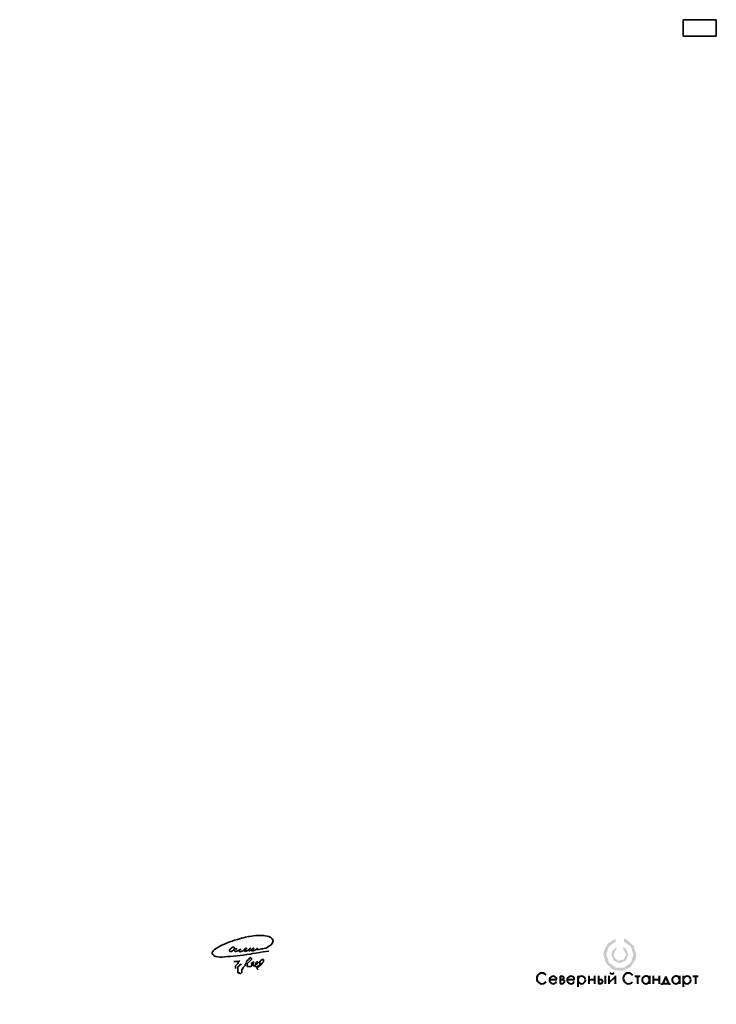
# Model space of a CAD drawing. Header units: millimetres. Extents: x 0 to 210, y 0 to 297.
import ezdxf

# ---------------------------------------------------------------- set-up
doc = ezdxf.new("R2010")
doc.units = ezdxf.units.MM
doc.linetypes.add('K5LT32768', pattern=[0])
doc.linetypes.add('K5LT_BASIC', pattern=[0])
doc.layers.add('Подписи', color=7, linetype='Continuous')
doc.layers.add('Системный слой', color=7, linetype='Continuous')
doc.layers.get('Подписи').off()

# ---------------------------------------------------------------- blocks, each defined once
blk = doc.blocks.new('U2')
at = {"layer": 'Системный слой', "color": 3, "linetype": 'K5LT_BASIC', "lineweight": 35, "true_color": 0x00ff00}
for p, q in [((210, 297), (200, 297)), ((200, 297), (200, 292)), ((210, 292), (210, 297)), ((200, 292), (210, 292))]:
    blk.add_line(p, q, dxfattribs=at)
blk = doc.blocks.new('U3')
at = {"layer": 'Системный слой', "true_color": 0xff00ff}
blk.add_hatch(color=6, dxfattribs=at).paths.add_polyline_path([(182.2065440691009, 19.77015831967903), (182.2065440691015, 18.88326721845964), (184.2472385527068, 17.38907163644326), (185.0221402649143, 14.99097484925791), (184.2416612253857, 12.58516794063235), (182.1975027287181, 11.0957148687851), (179.6682694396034, 11.08993715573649), (177.6173273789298, 12.57003548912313), (176.8258650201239, 14.97225149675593), (176.8258222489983, 14.9909748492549), (177.6063012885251, 17.39678175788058), (179.6504597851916, 18.88623482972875), (179.6579544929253, 18.88867718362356), (179.6579544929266, 19.77456536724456), (177.2748397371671, 18.3330293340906), (176.0478081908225, 15.83269822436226), (175.9756924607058, 14.99097484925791), (176.7595252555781, 12.31836035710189), (178.8626978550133, 10.49245589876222), (181.6189049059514, 10.09172560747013), (184.1549534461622, 11.24312470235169), (185.667398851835, 13.5818788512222), (185.8722700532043, 14.99097484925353), (185.088437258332, 17.66358934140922), (182.9852646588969, 19.48949379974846)])
at = {"layer": 'Системный слой', "true_color": 0x0000ff}
blk.add_hatch(color=5, dxfattribs=at).paths.add_polyline_path([(181.9870530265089, 17.30597828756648), (181.9870530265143, 16.55705984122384), (182.8118388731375, 15.12785950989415), (182.8167949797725, 14.99097484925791), (182.0975257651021, 13.50586977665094), (180.4863627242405, 13.14944455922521), (179.2077897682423, 14.19258236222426), (179.0311675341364, 14.99097484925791), (179.7504367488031, 16.47607992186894), (179.870600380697, 16.56359448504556), (179.8706003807, 17.31040392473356), (178.5281277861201, 15.85656635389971), (178.3765585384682, 14.99097484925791), (179.1451542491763, 13.16747903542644), (180.9871476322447, 12.4443353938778), (182.791024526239, 13.25791052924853), (183.4714039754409, 14.99097484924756), (182.7028082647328, 16.8144706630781)])
at = {"layer": 'Системный слой', "color": 7, "linetype": 'K5LT32768', "lineweight": 40}
for p, q in [((159.6761798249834, 7.501459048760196), (161.9316787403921, 7.501459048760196)), ((162.9017692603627, 8.467944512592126), (162.9017692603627, 6.284713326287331)), ((162.9017692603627, 8.467944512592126), (163.6768369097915, 8.467944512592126)), ((162.9017692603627, 7.433212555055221), (163.6768369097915, 7.433212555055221)), ((162.9017692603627, 6.284713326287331), (163.6768369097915, 6.284713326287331)), ((165.0338709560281, 7.501459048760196), (167.2893698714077, 7.501459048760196)), ((168.2727084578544, 8.576597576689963), (168.2727084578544, 5.31392629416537)), ((171.5503339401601, 8.55930245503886), (171.5503339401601, 6.187562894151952)), ((171.5503339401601, 7.476089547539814), (173.2820081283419, 7.476089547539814)), ((173.2820081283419, 8.55930245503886), (173.2820081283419, 6.187562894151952)), ((174.4399275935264, 8.559302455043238), (174.4399275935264, 6.284713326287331)), ((174.4399275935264, 7.433212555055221), (175.2149952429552, 7.433212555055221)), ((174.4399275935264, 6.284713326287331), (175.2149952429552, 6.284713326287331)), ((176.5276575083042, 8.55930245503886), (176.5276575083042, 6.187562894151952)), ((177.6363572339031, 8.55930245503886), (177.6363572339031, 6.187562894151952)), ((177.6363572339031, 6.494161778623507), (179.475796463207, 8.268655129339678)), ((179.475796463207, 8.55930245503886), (179.475796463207, 6.187562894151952)), ((185.4353266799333, 8.46576447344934), (187.0190763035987, 8.46576447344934)), ((186.2366328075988, 8.46576447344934), (186.2366328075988, 6.187562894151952)), ((189.8819161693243, 8.55930245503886), (189.8819161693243, 6.187562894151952)), ((191.0062597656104, 8.55930245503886), (191.0062597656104, 6.187562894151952)), ((191.0062597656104, 7.476089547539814), (192.7379339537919, 7.476089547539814)), ((192.7379339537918, 8.55930245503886), (192.7379339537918, 6.187562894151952)), ((193.5984660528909, 5.829548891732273), (193.5984660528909, 6.263855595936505)), ((193.5984660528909, 6.263855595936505), (195.9257994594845, 6.263855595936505)), ((194.7770132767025, 8.42943626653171), (193.8425073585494, 6.263855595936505)), ((195.7115191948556, 6.263855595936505), (194.7770132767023, 8.42943626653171)), ((195.9257994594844, 6.263855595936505), (195.9257994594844, 5.877145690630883)), ((198.9397095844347, 8.55930245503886), (198.9397095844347, 6.187562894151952)), ((200.0581694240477, 8.576597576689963), (200.0581694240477, 5.31392629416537)), ((202.9085341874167, 8.46576447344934), (204.4922838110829, 8.46576447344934)), ((203.7098403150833, 8.46576447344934), (203.7098403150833, 6.187562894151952))]:
    blk.add_line(p, q, dxfattribs=at)
for centre, radius, start, end in [((157.4618093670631, 7.820672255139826), 1.608132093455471, 37.07399390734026, 321.6007723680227), ((178.5746472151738, 10.05059225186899), 0.8330437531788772, 216.4819389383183, 323.6810161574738), ((183.5155684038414, 7.820672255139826), 1.608132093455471, 37.0739939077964, 321.6007723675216), ((160.8039292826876, 7.356209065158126), 1.137064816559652, 7.339082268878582, 332.5516056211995), ((163.5014722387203, 7.960264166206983), 0.5371146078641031, 281.1083155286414, 70.94388978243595), ((163.6768369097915, 6.858962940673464), 0.5742496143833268, 270, 90), ((166.1616204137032, 7.356209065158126), 1.137064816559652, 7.339082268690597, 332.5516056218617), ((169.3995862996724, 7.356209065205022), 1.137064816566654, 0, 180), ((169.3995862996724, 7.356209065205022), 1.137064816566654, 180, 0), ((175.214995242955, 6.858962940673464), 0.5742496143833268, 270, 90), ((188.7720281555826, 7.356209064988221), 1.137064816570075, 7.339082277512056, 3.758204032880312), ((197.8298215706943, 7.356209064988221), 1.137064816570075, 7.339082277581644, 3.75820403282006), ((201.1850472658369, 7.356209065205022), 1.137064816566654, 0, 180), ((201.1850472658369, 7.356209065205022), 1.137064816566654, 180, 0)]:
    blk.add_arc(centre, radius, start, end, dxfattribs=at)
blk = doc.blocks.new('U4')
at = {"layer": 'Системный слой', "color": 3, "linetype": 'K5LT_BASIC', "lineweight": 35, "true_color": 0x00ff00}
for p, q in [((64.5835054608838, 12.90716828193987), (65.16281356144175, 12.90716828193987)), ((65.36201721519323, 11.89645694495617), (65.03595275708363, 11.57018384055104)), ((65.16281356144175, 12.90716828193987), (65.60483626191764, 12.90716814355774)), ((65.77248947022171, 12.3067832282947), (65.36201721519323, 11.89645694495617)), ((65.60483626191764, 12.90716814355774), (66.02582720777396, 12.90732815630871)), ((66.0250378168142, 12.90664824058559), (65.77248947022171, 12.3067832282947)), ((66.02622708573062, 12.90830840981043), (66.0250378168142, 12.90664824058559)), ((66.02582720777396, 12.90732815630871), (66.36746629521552, 13.24922548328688)), ((66.36746629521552, 13.24922548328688), (66.02622708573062, 12.90830840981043)), ((66.50066910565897, 11.99557732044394), (66.1324045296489, 11.62698927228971)), ((66.81687778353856, 11.99571679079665), (66.50066910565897, 11.99557732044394)), ((67.96417948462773, 11.71189671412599), (67.96425446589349, 12.10149849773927)), ((67.96425446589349, 12.10149849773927), (68.3904821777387, 12.52762181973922)), ((68.3904821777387, 12.52762181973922), (68.39055015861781, 12.98577427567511)), ((68.39055015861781, 12.98577427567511), (68.96174732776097, 13.55645760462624)), ((68.85640934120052, 12.50256731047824), (68.54081231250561, 12.18674178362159)), ((68.54081231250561, 12.18674178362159), (68.54097957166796, 11.72175477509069)), ((69.16164066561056, 12.80779841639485), (68.85640934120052, 12.50256731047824)), ((68.96174732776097, 13.55645760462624), (69.3930590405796, 13.98759412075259)), ((69.44583266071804, 13.09199041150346), (69.16164066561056, 12.80779841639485)), ((69.3930590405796, 13.98759412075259), (69.63781871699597, 13.98744611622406)), ((69.86501297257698, 13.51075412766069), (69.44583266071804, 13.09199041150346)), ((69.63781871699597, 13.98744611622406), (69.86521394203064, 13.75972774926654)), ((69.86521394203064, 13.75972774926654), (69.86501297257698, 13.51075412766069)), ((69.89962067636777, 12.42060135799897), (69.93241208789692, 12.50119285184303)), ((69.9326744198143, 11.6385522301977), (69.89962067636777, 12.42060135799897)), ((69.93241208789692, 12.50119285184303), (70.18524899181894, 12.7537150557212)), ((70.18524899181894, 12.7537150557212), (70.68998746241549, 12.75338664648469)), ((70.51093161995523, 12.57441515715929), (70.34248007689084, 12.40580443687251)), ((70.34248007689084, 12.40580443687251), (70.3427023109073, 11.93223073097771)), ((70.3427023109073, 11.93223073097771), (70.34287381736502, 11.59559651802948)), ((70.68998746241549, 12.75338664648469), (70.51093161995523, 12.57441515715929)), ((71.03728766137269, 12.01633719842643), (70.92166480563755, 11.59537174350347)), ((70.92210098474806, 11.59589012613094), (71.33236463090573, 12.0065679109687)), ((71.44729602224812, 12.81649813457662), (71.03723227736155, 12.40584221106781)), ((71.03723227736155, 12.40584221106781), (71.03728766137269, 12.01633719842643)), ((71.33236463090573, 12.0065679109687), (71.65862486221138, 12.33282773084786)), ((71.80536152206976, 12.81680679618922), (71.44729602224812, 12.81649813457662)), ((71.65862486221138, 12.33282773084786), (71.9740027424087, 12.6484259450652)), ((71.9740027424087, 12.6484259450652), (71.80536152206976, 12.81680679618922)), ((72.25861456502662, 11.54353766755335), (72.64807610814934, 11.93299921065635)), ((72.34242410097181, 12.39511371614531), (72.34214970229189, 11.84755014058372)), ((72.72093943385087, 13.20569571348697), (72.34228810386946, 12.82680467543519)), ((72.34228810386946, 12.82680467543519), (72.34242410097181, 12.39511371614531)), ((72.64807610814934, 11.93299921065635), (73.07956359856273, 12.36448638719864)), ((73.06821304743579, 13.55323607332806), (72.72093943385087, 13.20569571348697)), ((73.47892222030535, 13.55361971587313), (73.06821304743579, 13.55323607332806)), ((73.07956359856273, 12.36448638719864), (73.47924968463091, 12.76442459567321)), ((73.47910787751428, 13.21693631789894), (73.47892222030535, 13.55361971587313)), ((73.47924968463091, 12.76442459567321), (73.47910787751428, 13.21693631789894)), ((65.03595275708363, 11.57018384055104), (65.03607331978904, 11.19123930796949)), ((65.03607331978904, 11.19123930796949), (65.03607331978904, 10.81272360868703)), ((66.1324045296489, 11.62698927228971), (65.7747112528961, 11.26902982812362)), ((65.7747112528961, 11.26902982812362), (65.77491765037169, 10.71111676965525)), ((65.77491765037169, 10.71111676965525), (65.77491726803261, 10.14271134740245)), ((65.77491726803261, 10.14271134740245), (65.77516679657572, 9.511690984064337)), ((65.77516679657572, 9.511690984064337), (66.1858263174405, 9.511691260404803)), ((66.1858263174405, 9.511691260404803), (66.5436844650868, 9.153955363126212)), ((66.5436844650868, 9.153955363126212), (66.9960841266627, 9.607205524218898)), ((66.9959931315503, 10.35472010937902), (67.42777373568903, 11.17537583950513)), ((66.9960841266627, 9.607205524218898), (66.9959931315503, 10.35472010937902)), ((67.42777373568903, 11.17537583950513), (67.96417948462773, 11.71189671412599)), ((68.54097957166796, 11.72175477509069), (68.54112091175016, 11.40621179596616)), ((68.54112091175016, 11.40621179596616), (68.79601264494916, 11.40632520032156)), ((68.79601264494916, 11.40632520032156), (69.25908506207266, 11.40632502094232)), ((69.25908506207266, 11.40632502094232), (69.70095897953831, 11.40645838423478)), ((69.70095897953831, 11.40645838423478), (69.9326744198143, 11.6385522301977)), ((70.34287381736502, 11.59559651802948), (70.69025408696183, 11.59577245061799)), ((70.69025408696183, 11.59577245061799), (70.92210098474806, 11.59589012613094)), ((70.92166480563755, 11.59537174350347), (71.25866042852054, 11.25887885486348)), ((71.25866042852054, 11.25887885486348), (71.59553855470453, 11.25897717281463)), ((71.66364294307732, 11.36557394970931), (71.59499285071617, 11.25848959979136)), ((71.59499285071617, 11.25848959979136), (71.59531872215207, 10.69032921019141)), ((71.59531872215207, 10.69032921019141), (71.85828085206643, 10.42751416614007)), ((71.59553855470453, 11.25897717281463), (71.97439883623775, 11.25911549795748)), ((72.34214970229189, 11.84755014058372), (71.66364294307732, 11.36557394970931)), ((71.97439883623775, 11.25911549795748), (72.25861456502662, 11.54353766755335))]:
    blk.add_line(p, q, dxfattribs=at)
blk = doc.blocks.new('U5')
at = {"layer": 'Системный слой', "color": 3, "linetype": 'K5LT_BASIC', "lineweight": 35, "true_color": 0x00ff00}
for p, q in [((61.7067561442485, 18.14710578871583), (60.94748274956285, 17.81732983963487)), ((62.33130089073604, 18.39313775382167), (61.7067561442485, 18.14710578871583)), ((62.84216392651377, 18.6120803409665), (62.33130089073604, 18.39313775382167)), ((63.38416360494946, 18.8205566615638), (62.84216392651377, 18.6120803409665)), ((64.03032407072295, 19.06026796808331), (63.38416360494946, 18.8205566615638)), ((64.7755082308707, 19.33028385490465), (64.03032407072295, 19.06026796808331)), ((65.65617328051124, 19.59446467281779), (64.7755082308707, 19.33028385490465)), ((66.24540089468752, 19.76393224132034), (65.65617328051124, 19.59446467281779)), ((66.83924229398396, 19.93063541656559), (66.24540089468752, 19.76393224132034)), ((67.40557377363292, 20.0787522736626), (66.83924229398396, 19.93063541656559)), ((68.1113769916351, 20.23328903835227), (67.40557377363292, 20.0787522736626)), ((68.93838784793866, 20.40811723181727), (68.1113769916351, 20.23328903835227)), ((69.40021698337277, 20.497553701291), (68.93838784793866, 20.40811723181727)), ((69.97316304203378, 20.5940627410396), (69.40021698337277, 20.497553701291)), ((70.51508465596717, 20.67359116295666), (69.97316304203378, 20.5940627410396)), ((71.03789452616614, 20.71828113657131), (70.51508465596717, 20.67359116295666)), ((71.63450498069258, 20.74415631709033), (71.03789452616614, 20.71828113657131)), ((72.28810727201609, 20.75254041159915), (71.63450498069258, 20.74415631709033)), ((72.85841441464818, 20.74419037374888), (72.28810727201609, 20.75254041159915)), ((73.50780158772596, 20.71385729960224), (72.85841441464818, 20.74419037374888)), ((74.029112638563, 20.66682904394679), (73.50780158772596, 20.71385729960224)), ((74.56114672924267, 20.57278829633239), (74.029112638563, 20.66682904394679)), ((75.07872695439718, 20.4053187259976), (74.56114672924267, 20.57278829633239)), ((75.46250484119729, 20.22901898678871), (75.07872695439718, 20.4053187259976)), ((75.33665505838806, 17.60877067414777), (75.76717418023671, 17.9670076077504)), ((75.80490001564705, 20.02850008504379), (75.46250484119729, 20.22901898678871)), ((75.76717418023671, 17.9670076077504), (76.03131954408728, 18.23122201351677)), ((76.09238213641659, 19.76222561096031), (75.80490001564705, 20.02850008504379)), ((76.03131954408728, 18.23122201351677), (76.21584938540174, 18.50994548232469)), ((76.31327616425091, 19.45101639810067), (76.09238213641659, 19.76222561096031)), ((76.21584938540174, 18.50994548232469), (76.33882133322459, 18.82119225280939)), ((76.37494022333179, 19.11079791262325), (76.31327616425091, 19.45101639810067)), ((76.33882133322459, 18.82119225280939), (76.37494022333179, 19.11079791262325)), ((58.10416063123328, 15.84631097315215), (58.03040758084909, 15.58137071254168)), ((58.03040758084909, 15.58137071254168), (58.03050364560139, 15.32503972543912)), ((58.03050364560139, 15.32503972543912), (58.17910466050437, 15.00866476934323)), ((58.31251874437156, 16.12425972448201), (58.10416063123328, 15.84631097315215)), ((58.17910466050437, 15.00866476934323), (58.54464850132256, 14.69760500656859)), ((58.74912312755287, 16.50636124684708), (58.31251874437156, 16.12425972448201)), ((59.27726162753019, 16.87119701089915), (58.74912312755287, 16.50636124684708)), ((59.75680537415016, 17.16311852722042), (59.27726162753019, 16.87119701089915)), ((60.37165560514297, 17.5226802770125), (59.75680537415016, 17.16311852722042)), ((60.94748274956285, 17.81732983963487), (60.37165560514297, 17.5226802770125)), ((63.23328086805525, 16.17126806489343), (63.28462832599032, 16.37390937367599)), ((63.27481852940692, 16.00290903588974), (63.23328086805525, 16.17126806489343)), ((63.36347583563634, 15.91415043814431), (63.27481852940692, 16.00290903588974)), ((63.28462832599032, 16.37390937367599), (63.38704517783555, 16.5245376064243)), ((63.52267217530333, 15.89496251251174), (63.36347583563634, 15.91415043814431)), ((63.38704517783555, 16.5245376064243), (63.5262572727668, 16.68606817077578)), ((63.72283705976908, 15.94369409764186), (63.52267217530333, 15.89496251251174)), ((63.52625687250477, 16.68606857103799), (63.77096035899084, 16.92345485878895)), ((63.91802183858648, 16.02823621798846), (63.72283705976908, 15.94369409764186)), ((63.77096035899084, 16.92345485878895), (64.08039768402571, 17.12664764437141)), ((64.16219639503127, 16.16830866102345), (63.91802183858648, 16.02823621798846)), ((64.08039768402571, 17.12664764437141), (64.28311833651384, 17.1917498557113)), ((64.38331904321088, 16.33083645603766), (64.16219639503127, 16.16830866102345)), ((64.28311833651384, 17.1917498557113), (64.52192360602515, 17.19167735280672)), ((64.60119532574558, 16.53638596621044), (64.38331904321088, 16.33083645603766)), ((64.52192360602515, 17.19167735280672), (64.68110188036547, 17.13372898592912)), ((64.72073420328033, 16.71015427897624), (64.60119532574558, 16.53638596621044)), ((64.68110188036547, 17.13372898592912), (64.75671472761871, 17.03777554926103)), ((64.77682901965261, 16.46588968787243), (64.71356594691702, 16.29754649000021)), ((64.71356594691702, 16.29754649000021), (64.75709045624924, 16.09855487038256)), ((64.77691963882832, 16.90920260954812), (64.72073420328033, 16.71015427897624)), ((64.75671472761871, 17.03777554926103), (64.77691963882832, 16.90920260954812)), ((64.75709045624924, 16.09855487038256), (64.86389906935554, 15.99183494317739)), ((64.92695041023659, 16.6161222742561), (64.77682901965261, 16.46588968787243)), ((64.86389906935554, 15.99183494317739), (64.99243043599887, 15.93939496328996)), ((65.09343616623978, 16.69475287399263), (64.92695041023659, 16.6161222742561)), ((64.99243043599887, 15.93939496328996), (65.15894388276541, 15.93945033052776)), ((65.2418550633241, 16.71523098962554), (65.09343616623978, 16.69475287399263)), ((65.15894388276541, 15.93945033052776), (65.34092066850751, 15.98422226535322)), ((65.42643918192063, 16.68510729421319), (65.2418550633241, 16.71523098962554)), ((65.34092066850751, 15.98422226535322), (65.51364369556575, 16.04808031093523)), ((65.48811643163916, 16.62347923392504), (65.42643918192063, 16.68510729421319)), ((65.51364369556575, 16.04808031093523), (65.70548187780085, 16.12047400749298)), ((65.70548187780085, 16.12047400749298), (65.9118375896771, 16.20075550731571)), ((65.9118375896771, 16.20075550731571), (66.16868954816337, 16.32314979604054)), ((66.16868954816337, 16.32314979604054), (66.30983983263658, 16.39916159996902)), ((66.22281323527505, 16.26501471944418), (66.20902186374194, 16.1108862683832)), ((66.20902186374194, 16.1108862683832), (66.22287587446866, 15.97912694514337)), ((66.2606189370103, 16.43149702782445), (66.22281323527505, 16.26501471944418)), ((66.22287587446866, 15.97912694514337), (66.28646398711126, 15.8725846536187)), ((66.33313763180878, 16.57087037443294), (66.2606189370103, 16.43149702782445)), ((66.28646398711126, 15.8725846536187), (66.41842312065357, 15.83906947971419)), ((66.30983983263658, 16.39916159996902), (66.44733511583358, 16.48240729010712)), ((66.42125372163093, 16.67460783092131), (66.33313763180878, 16.57087037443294)), ((66.41842312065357, 15.83906947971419), (66.56318767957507, 15.86345775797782)), ((66.58472430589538, 16.75026692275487), (66.42125372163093, 16.67460783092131)), ((66.44733511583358, 16.48240729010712), (66.53959051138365, 16.57471649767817)), ((66.4576724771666, 14.74463507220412), (67.40663481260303, 14.87262383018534)), ((66.53959051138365, 16.57471649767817), (66.5847767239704, 16.68507099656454)), ((66.56318767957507, 15.86345775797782), (66.69626960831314, 15.90786587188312)), ((66.5847767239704, 16.68507099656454), (66.58472430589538, 16.75026692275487)), ((66.69626960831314, 15.90786587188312), (66.92448911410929, 15.99826423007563)), ((66.92448911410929, 15.99826423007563), (67.22921592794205, 16.12772333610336)), ((67.22921592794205, 16.12772333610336), (67.43947642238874, 16.21789155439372)), ((67.40663481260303, 14.87262383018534), (68.49662094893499, 15.01593560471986)), ((67.43947642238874, 16.21789155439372), (67.65989965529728, 16.32678062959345)), ((67.65989965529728, 16.32678062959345), (67.8269268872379, 16.4130824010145)), ((67.72982152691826, 16.42838303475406), (67.67959824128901, 16.27009554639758)), ((67.67959824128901, 16.27009554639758), (67.6796276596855, 16.16953604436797)), ((67.6796276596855, 16.16953604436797), (67.7198679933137, 16.05146504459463)), ((67.7198679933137, 16.05146504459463), (67.77520646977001, 15.99617732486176)), ((67.77757743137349, 16.54906605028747), (67.72982152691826, 16.42838303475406)), ((67.77520646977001, 15.99617732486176), (67.87836014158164, 15.9685636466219)), ((67.8880831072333, 16.72999388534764), (67.77757743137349, 16.54906605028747)), ((67.8269268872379, 16.4130824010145), (68.00009551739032, 16.49689545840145)), ((67.87836014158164, 15.9685636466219), (68.07189110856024, 16.00130551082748)), ((68.05764034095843, 16.85864278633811), (67.8880831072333, 16.72999388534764)), ((68.00009551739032, 16.49689545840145), (68.17363671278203, 16.59462799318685)), ((68.26030283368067, 16.91325827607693), (68.05764034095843, 16.85864278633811)), ((68.07189110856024, 16.00130551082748), (68.25795988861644, 16.06107458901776)), ((68.17363671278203, 16.59462799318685), (68.31457689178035, 16.71041049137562)), ((68.25795988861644, 16.06107458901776), (68.51924599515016, 16.16721357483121)), ((68.38952250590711, 16.90223784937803), (68.26030283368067, 16.91325827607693)), ((68.31457689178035, 16.71041049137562), (68.37198935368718, 16.78283440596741)), ((68.37198935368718, 16.78283440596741), (68.38952250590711, 16.90223784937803)), ((68.49662094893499, 15.01593560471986), (69.43453876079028, 15.15560781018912)), ((68.51924599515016, 16.16721357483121), (68.67513477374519, 16.2391110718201)), ((68.67513477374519, 16.2391110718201), (68.88872306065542, 16.34065989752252)), ((68.88872306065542, 16.34065989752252), (69.04705221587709, 16.43868653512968)), ((69.10963148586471, 16.55150958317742), (69.02175934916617, 16.35304385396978)), ((69.02175934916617, 16.35304385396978), (69.02179355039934, 16.25754643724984)), ((69.02179355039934, 16.25754643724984), (69.06448415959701, 16.18209421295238)), ((69.04705221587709, 16.43868653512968), (69.19283917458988, 16.53420516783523)), ((69.06448415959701, 16.18209421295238), (69.13874633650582, 16.14072372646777)), ((69.1938529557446, 16.67347679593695), (69.10963148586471, 16.55150958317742)), ((69.13874633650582, 16.14072372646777), (69.24811426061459, 16.14077023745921)), ((69.19283917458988, 16.53420516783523), (69.348665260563, 16.63725698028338)), ((69.27054591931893, 16.77529478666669), (69.1938529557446, 16.67347679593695)), ((69.24811426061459, 16.14077023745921), (69.38132394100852, 16.17832504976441)), ((69.46669370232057, 16.93943848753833), (69.27054591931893, 16.77529478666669)), ((69.348665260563, 16.63725698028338), (69.49688064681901, 16.7453015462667)), ((69.38132394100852, 16.17832504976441), (69.5121562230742, 16.24016535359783)), ((69.43453876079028, 15.15560781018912), (70.16529475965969, 15.27573057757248)), ((69.51749519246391, 16.93582452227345), (69.46669370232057, 16.93943848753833)), ((69.49688064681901, 16.7453015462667), (69.56594618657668, 16.82405152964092)), ((69.5121562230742, 16.24016535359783), (69.77829225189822, 16.37952430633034)), ((69.56589731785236, 16.90110603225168), (69.51749519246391, 16.93582452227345)), ((69.56594618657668, 16.82405152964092), (69.56589731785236, 16.90110603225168)), ((69.77829225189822, 16.37952430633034), (69.96287459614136, 16.47980639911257)), ((69.98260410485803, 16.51996322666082), (69.87800381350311, 16.30721763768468)), ((69.87800381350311, 16.30721763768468), (69.91578484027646, 16.16148856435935)), ((69.91578484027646, 16.16148856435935), (70.03151101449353, 16.09869824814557)), ((69.96287459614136, 16.47980639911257), (70.14750246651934, 16.57030419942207)), ((70.10642827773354, 16.67651295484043), (69.98260410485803, 16.51996322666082)), ((70.03151101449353, 16.09869824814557), (70.23168118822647, 16.1248050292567)), ((70.19820899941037, 16.77483843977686), (70.10642827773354, 16.67651295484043)), ((70.14750246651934, 16.57030419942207), (70.37359910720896, 16.67822969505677)), ((70.16529475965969, 15.27573057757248), (71.1645875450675, 15.45365292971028)), ((70.358223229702, 16.88972687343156), (70.19820899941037, 16.77483843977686)), ((70.23168118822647, 16.1248050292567), (70.39966356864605, 16.17558121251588)), ((70.46687505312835, 16.91631952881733), (70.358223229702, 16.88972687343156)), ((70.37359910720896, 16.67822969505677), (70.4881681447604, 16.7382478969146)), ((70.39966356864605, 16.17558121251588), (70.6247363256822, 16.25466552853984)), ((70.55067697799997, 16.89053543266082), (70.46687505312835, 16.91631952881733)), ((70.4881681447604, 16.7382478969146), (70.55330605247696, 16.80609008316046)), ((70.55330605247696, 16.80609008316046), (70.55067697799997, 16.89053543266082)), ((70.6247363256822, 16.25466552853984), (70.87099446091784, 16.34364095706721)), ((70.87099446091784, 16.34364095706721), (71.05948825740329, 16.4253618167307)), ((71.05948825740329, 16.4253618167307), (71.23627245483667, 16.51127231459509)), ((71.1645875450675, 15.45365292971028), (72.3404655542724, 15.66310683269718)), ((71.23627245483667, 16.51127231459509), (71.37814815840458, 16.60610908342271)), ((71.37814815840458, 16.60610908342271), (71.49562829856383, 16.71338250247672)), ((71.51211631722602, 16.78996870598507), (71.46535720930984, 16.65588361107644)), ((71.46535720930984, 16.65588361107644), (71.4946218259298, 16.58042765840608)), ((71.4946218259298, 16.58042765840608), (71.66815140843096, 16.53557435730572)), ((71.49562829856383, 16.71338250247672), (71.60993187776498, 16.83549099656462)), ((71.64021543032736, 16.9607218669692), (71.51211631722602, 16.78996870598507)), ((71.60993187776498, 16.83549099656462), (71.65198011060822, 16.91426403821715)), ((71.65198011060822, 16.91426403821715), (71.64021543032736, 16.9607218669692)), ((71.66815140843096, 16.53557435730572), (72.02586556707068, 16.55949099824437)), ((72.02586556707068, 16.55949099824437), (72.49908205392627, 16.62584551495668)), ((72.3404655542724, 15.66310683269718), (73.41729020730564, 15.81505324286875)), ((72.49908205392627, 16.62584551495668), (72.91888993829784, 16.68919868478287)), ((72.91888993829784, 16.68919868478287), (73.30619696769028, 16.75503822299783)), ((73.30619696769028, 16.75503822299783), (73.73296820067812, 16.84521678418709)), ((73.41729020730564, 15.81505324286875), (74.20947042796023, 15.91657297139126)), ((73.73296820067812, 16.84521678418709), (74.18205259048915, 16.98245428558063)), ((74.18205259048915, 16.98245428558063), (74.5838375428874, 17.15986855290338)), ((74.20947042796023, 15.91657297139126), (75.11468002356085, 16.05382209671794)), ((74.5838375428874, 17.15986855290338), (75.02525985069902, 17.40233582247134)), ((75.02525985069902, 17.40233582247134), (75.33665505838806, 17.60877067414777)), ((58.54464850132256, 14.69760500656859), (58.82337696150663, 14.53476698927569)), ((58.82337696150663, 14.53476698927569), (59.14215028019, 14.4080486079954)), ((59.14215028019, 14.4080486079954), (59.74147891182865, 14.27572783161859)), ((59.74147891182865, 14.27572783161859), (60.33258551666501, 14.24126796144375)), ((60.33258551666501, 14.24126796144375), (61.0653495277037, 14.25988864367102)), ((61.0653495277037, 14.25988864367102), (61.7831915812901, 14.31902852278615)), ((61.7831915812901, 14.31902852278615), (62.51389352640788, 14.38540238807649)), ((62.51389352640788, 14.38540238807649), (63.44899037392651, 14.46629213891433)), ((63.44899037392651, 14.46629213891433), (64.43235984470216, 14.54466507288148)), ((64.43235984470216, 14.54466507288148), (65.59749400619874, 14.64453075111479)), ((65.59749400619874, 14.64453075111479), (66.4576724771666, 14.74463507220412))]:
    blk.add_line(p, q, dxfattribs=at)

msp = doc.modelspace()

# ---------------------------------------------------------------- block references
at = {"layer": 'Подписи'}
for name in ['U5', 'U4']:
    msp.add_blockref(name, (0, 0), dxfattribs=at)
at = {"layer": 'Системный слой'}
for name in ['U2', 'U3']:
    msp.add_blockref(name, (0, 0), dxfattribs=at)

doc.saveas('drawing.dxf')
